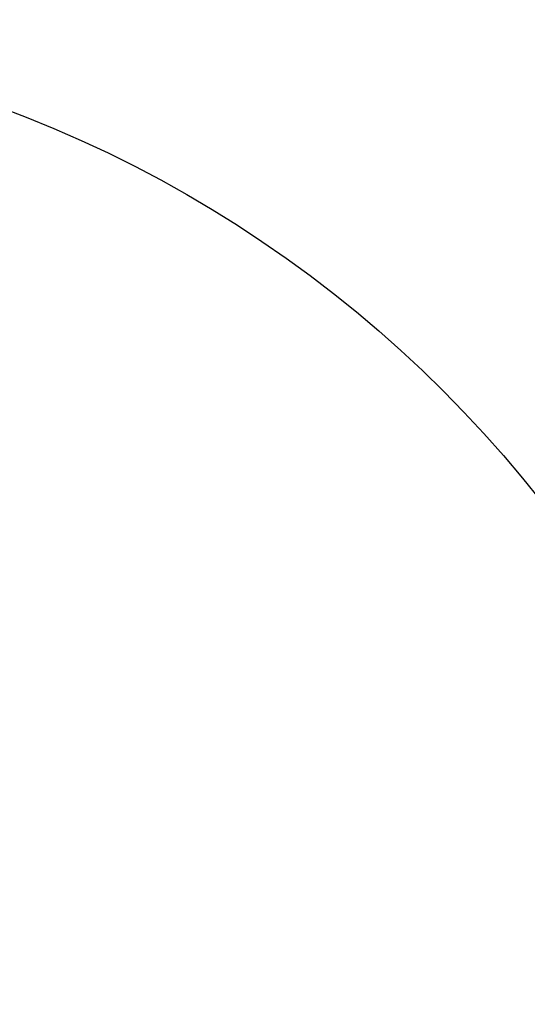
# Model space of a CAD drawing. Header units: millimetres. Extents: x 0 to 297, y 0 to 210.
# Tile 167 of 256: x 58.52 to 59.74, y 155.57 to 157.95. Entities that reach past the tile are written whole.
import ezdxf

# ---------------------------------------------------------------- set-up
doc = ezdxf.new("R2010")
doc.units = ezdxf.units.MM
doc.header["$LTSCALE"] = 16.335
doc.layers.get('0').update_dxf_attribs({"linetype": 'CONTINUOUS'})
doc.layers.add('AXES_REF', color=7, linetype='CONTINUOUS')

msp = doc.modelspace()

# ---------------------------------------------------------------- linework, layer by layer
at = {"color": 7, "linetype": 'Continuous'}
for radius in [4.8479, 4.8475, 4.8165]:
    msp.add_circle((57.4457, 154.9565), radius, dxfattribs=at)
msp.add_arc((57.4457, 154.9565), 4.8, 278.2771, 261.7229, dxfattribs=at)
at = {"layer": 'AXES_REF', "color": 9, "linetype": 'Continuous'}
for radius in [4.4223, 2.9643]:
    msp.add_circle((57.4457, 154.9565), radius, dxfattribs=at)
at = {"layer": 'AXES_REF', "color": 7, "linetype": 'Continuous'}
msp.add_arc((57.4457, 154.9565), 4.91, 143.2754, 36.7246, dxfattribs=at)

doc.saveas('drawing.dxf')
